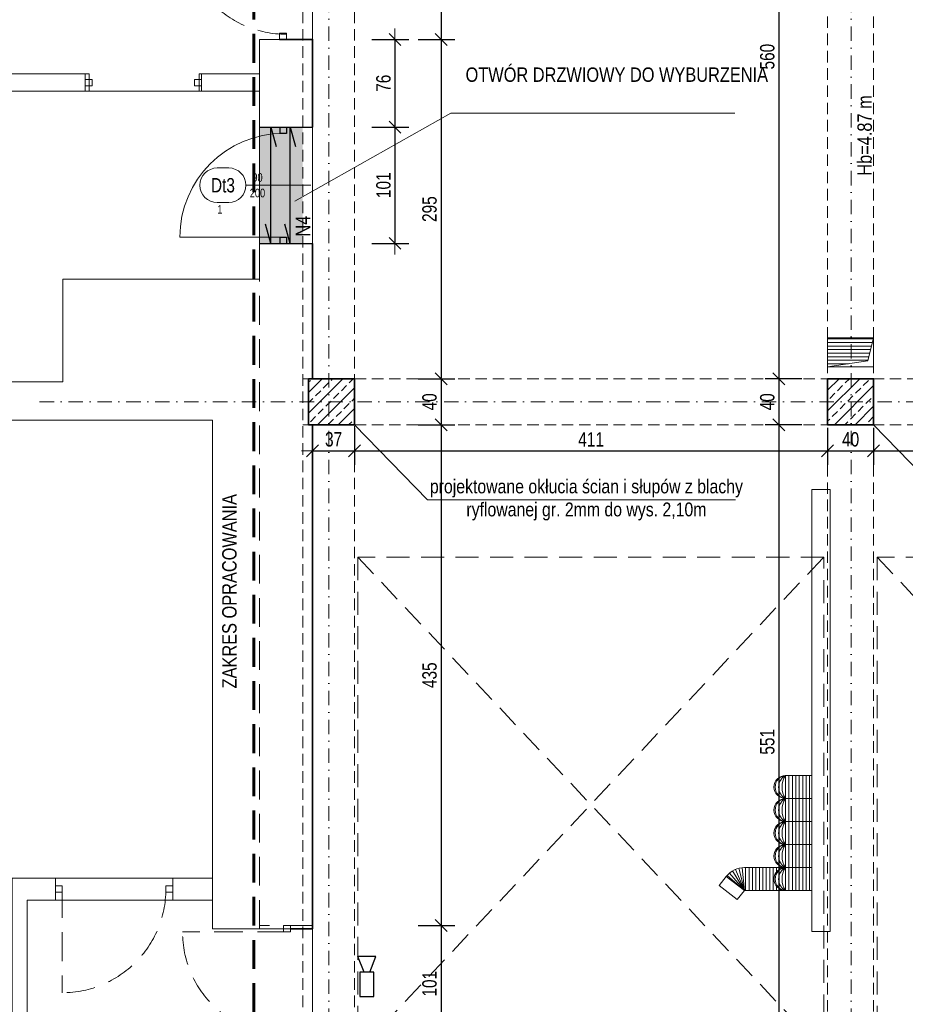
# Model space of a CAD drawing. Header units: millimetres. Extents: x 4946 to 18537, y -10559 to 785.
# Tile 3 of 74: x 5830 to 6600, y -1801 to -945. Entities that reach past the tile are written whole.
import ezdxf
from ezdxf.enums import TextEntityAlignment as Align

# ---------------------------------------------------------------- set-up
doc = ezdxf.new("R2010")
doc.units = ezdxf.units.MM
for name, pattern in [('DASHDOT', [1, 0.5, -0.25, 0, -0.25]), ('DASHED', [0.75, 0.5, -0.25]), ('DASHEDX2', [1.5, 1, -0.5])]:
    doc.linetypes.add(name, pattern=pattern)
for name, color, linetype, lineweight in [('!MARIUSZ', 220, 'Continuous', 35), ('BA_drz', 7, 'Continuous', 18), ('BA_sym', 7, 'Continuous', 18), ('BA_txc', 1, 'Continuous', 18), ('BA_txs', 2, 'Continuous', 18), ('mm_went_opis', 7, 'Continuous', 15), ('PG_BRAMY', 1, 'DASHEDX2', 18), ('PG_KONSTRUKCJA', 5, 'Continuous', 35), ('PG_OSIE', 1, 'DASHDOT', 18), ('PG_PODCIĄGI', 1, 'DASHED', 18), ('PG_PRZERYWANE_ŚREDNIE', 1, 'DASHEDX2', 18), ('PG_SZRAF', 1, 'Continuous', 18), ('PG_WENTYLACJA', 1, 'Continuous', 18), ('PG_WIDOKOWE_CIENKIE', 1, 'Continuous', 18), ('PG_WYMIARY', 1, 'Continuous', 18), ('PG_WYPOSAŻENIE', 1, 'Continuous', 18), ('PG_ŚCIANY_SŁUPY', 4, 'Continuous', 35), ('WYBURZENIA', 160, 'Continuous', 30), ('Wymiarowa zewnętrzna', 50, 'Continuous', 18), ('Wyposażenie', 134, 'Continuous', 18)]:
    doc.layers.add(name, color=color, linetype=linetype, lineweight=lineweight)
doc.layers.add('BA_pom', color=6, linetype='Continuous', lineweight=18, plot=False)
doc.layers.add('PG_POMOCNICZNE', color=6, linetype='Continuous', lineweight=18, plot=False)
doc.styles.add('BIKTS', font='bikromsw.shx', dxfattribs={"width": 0.85})
doc.styles.add('BIKWYM', font='BIKROMSW.SHX', dxfattribs={"width": 0.8})
doc.styles.get("Standard").update_dxf_attribs({"font": 'arial.ttf'})
doc.dimstyles.new('BA_KR_50', dxfattribs={"dimscale": 0.5, "dimtxt": 25, "dimasz": 1.666667, "dimexe": 24, "dimexo": 0, "dimgap": 0, "dimtad": 0, "dimdec": 1, "dimrnd": 0.5, "dimzin": 9, "dimdsep": 46, "dimtxsty": 'BIKWYM', "dimblk": 'WYM-KR', "dimcen": 0, "dimdle": 20, "dimclrd": 256, "dimclre": 256, "dimclrt": 7, "dimadec": 0, "dimazin": 0, "dimtfac": 0.033333, "dimtdec": 1, "dimtmove": 0, "dimatfit": 3, "dimldrblk": 'WYM-KR', "dimfxl": 40, "dimfxlon": 1, "dimtvp": 0.8, "dimtolj": 1, "dimarcsym": 0})

# ---------------------------------------------------------------- blocks, each defined once
blk = doc.blocks.new('A$C243F7E6F')
at = {"layer": 'PG_SZRAF'}
h = blk.add_hatch(dxfattribs=at)
h.set_pattern_fill('ANSI33', color=256, scale=2)
h.set_pattern_definition([(45, (-6891.598, -2675.306), (-8.980256, 8.980256), []), (45, (-6882.618, -2675.306), (-8.980256, 8.980256), [6.35, -3.175])])
h.paths.add_polyline_path([(0, 0), (40, 0), (40, -40), (0, -40)])
at = {"layer": 'PG_KONSTRUKCJA'}
blk.add_lwpolyline([(0, 0), (40, 0), (40, -40), (0, -40), (0, 0)], dxfattribs=at)
blk = doc.blocks.new('brama')
at = {"layer": 'PG_BRAMY', "linetype": 'Continuous'}
for p, q in [((4191.17, 391.19), (4596.17, 391.19)), ((4191.17, 391.19), (4191.17, 385.19)), ((4191.17, 385.19), (4596.17, 385.19)), ((4596.17, 391.19), (4596.17, 385.19))]:
    blk.add_line(p, q, dxfattribs=at)
at = {"layer": 'PG_BRAMY', "ltscale": 20}
for p, q in [((4191.17, -44.81), (4596.17, 385.19)), ((4191.17, 385.19), (4596.17, -44.81))]:
    blk.add_line(p, q, dxfattribs=at)
blk.add_lwpolyline([(4191.17, 385.19), (4596.17, 385.19), (4596.17, -44.81), (4191.17, -44.81)], close=True, dxfattribs=at)
blk = doc.blocks.new('A$C0fd6651b')
at = {"layer": 'PG_WYPOSAŻENIE', "color": 18, "lineweight": 30, "true_color": 0x000000}
for p, q in [((5.38, 13.5), (0, 0)), ((10.38, 13.5), (15.76, 0)), ((0, 0), (15.76, 0))]:
    blk.add_line(p, q, dxfattribs=at)
blk.add_lwpolyline([(1.81, 34.78), (1.81, 13.5), (13.95, 13.5), (13.95, 34.78)], close=True, dxfattribs=at)
blk = doc.blocks.new('A$C0f2c6892')
at = {"layer": 'PG_WIDOKOWE_CIENKIE', "color": 18, "lineweight": 30, "rotation": 180}
blk.add_blockref('A$C0fd6651b', (81.59, -2322.07), dxfattribs=at)
blk = doc.blocks.new('WYM-KR')
at = {"linetype": 'ByBlock'}
blk.add_line((11.52, 0), (-11.52, 0), dxfattribs=at)
at = {"color": 7, "linetype": 'ByBlock'}
blk.add_line((6.24, 6.24), (-6.24, -6.24), dxfattribs=at)
blk = doc.blocks.new('*D310')
at = {"layer": 'Defpoints', "color": 0, "transparency": 16777216}
for p in [(6084.55, -1297.31), (6121.05, -1297.31), (6121.05, -1319.96)]:
    blk.add_point(p, dxfattribs=at)
at = {"layer": 'PG_WYMIARY', "lineweight": -2, "transparency": 16777216}
for p, q in [((6084.55, -1299.96), (6084.55, -1331.96)), ((6121.05, -1299.96), (6121.05, -1331.96)), ((6085.38, -1319.96), (6120.21, -1319.96))]:
    blk.add_line(p, q, dxfattribs=at)
at = {"layer": 'PG_WYMIARY', "lineweight": -2, "transparency": 16777216, "xscale": 0.8333333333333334, "yscale": 0.8333333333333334, "zscale": 0.8333333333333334, "rotation": 180}
blk.add_blockref('WYM-KR', (6084.55, -1319.96), dxfattribs=at)
at = {"layer": 'PG_WYMIARY', "lineweight": -2, "transparency": 16777216, "xscale": 0.8333333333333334, "yscale": 0.8333333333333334, "zscale": 0.8333333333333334}
blk.add_blockref('WYM-KR', (6121.05, -1319.96), dxfattribs=at)
at = {"layer": 'PG_WYMIARY', "color": 7, "transparency": 16777216, "insert": (6102.8, -1309.96), "char_height": 12.5, "attachment_point": 5, "style": 'BIKWYM'}
blk.add_mtext('\\A1;37', dxfattribs=at)
blk = doc.blocks.new('*D311')
at = {"layer": 'Defpoints', "color": 0, "transparency": 16777216}
for p in [(6121.05, -1297.31), (6532.05, -1297.31), (6532.05, -1319.96)]:
    blk.add_point(p, dxfattribs=at)
at = {"layer": 'PG_WYMIARY', "lineweight": -2, "transparency": 16777216}
for p, q in [((6121.05, -1299.96), (6121.05, -1331.96)), ((6532.05, -1299.96), (6532.05, -1331.96)), ((6121.88, -1319.96), (6531.21, -1319.96))]:
    blk.add_line(p, q, dxfattribs=at)
at = {"layer": 'PG_WYMIARY', "lineweight": -2, "transparency": 16777216, "xscale": 0.8333333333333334, "yscale": 0.8333333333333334, "zscale": 0.8333333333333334, "rotation": 180}
blk.add_blockref('WYM-KR', (6121.05, -1319.96), dxfattribs=at)
at = {"layer": 'PG_WYMIARY', "lineweight": -2, "transparency": 16777216, "xscale": 0.8333333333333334, "yscale": 0.8333333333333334, "zscale": 0.8333333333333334}
blk.add_blockref('WYM-KR', (6532.05, -1319.96), dxfattribs=at)
at = {"layer": 'PG_WYMIARY', "color": 7, "transparency": 16777216, "insert": (6326.55, -1309.96), "char_height": 12.5, "attachment_point": 5, "style": 'BIKWYM'}
blk.add_mtext('\\A1;411', dxfattribs=at)
blk = doc.blocks.new('*D312')
at = {"layer": 'Defpoints', "color": 0, "transparency": 16777216}
for p in [(6532.05, -1297.31), (6572.05, -1297.31), (6572.05, -1319.96)]:
    blk.add_point(p, dxfattribs=at)
at = {"layer": 'PG_WYMIARY', "lineweight": -2, "transparency": 16777216}
for p, q in [((6532.05, -1299.96), (6532.05, -1331.96)), ((6572.05, -1299.96), (6572.05, -1331.96)), ((6532.88, -1319.96), (6571.21, -1319.96))]:
    blk.add_line(p, q, dxfattribs=at)
at = {"layer": 'PG_WYMIARY', "lineweight": -2, "transparency": 16777216, "xscale": 0.8333333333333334, "yscale": 0.8333333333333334, "zscale": 0.8333333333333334, "rotation": 180}
blk.add_blockref('WYM-KR', (6532.05, -1319.96), dxfattribs=at)
at = {"layer": 'PG_WYMIARY', "lineweight": -2, "transparency": 16777216, "xscale": 0.8333333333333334, "yscale": 0.8333333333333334, "zscale": 0.8333333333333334}
blk.add_blockref('WYM-KR', (6572.05, -1319.96), dxfattribs=at)
at = {"layer": 'PG_WYMIARY', "color": 7, "transparency": 16777216, "insert": (6552.05, -1309.96), "char_height": 12.5, "attachment_point": 5, "style": 'BIKWYM'}
blk.add_mtext('\\A1;40', dxfattribs=at)
blk = doc.blocks.new('*D313')
at = {"layer": 'Defpoints', "color": 0, "transparency": 16777216}
for p in [(6572.05, -1297.31), (6982.05, -1297.31), (6982.05, -1319.96)]:
    blk.add_point(p, dxfattribs=at)
at = {"layer": 'PG_WYMIARY', "lineweight": -2, "transparency": 16777216}
for p, q in [((6572.05, -1299.96), (6572.05, -1331.96)), ((6982.05, -1299.96), (6982.05, -1331.96)), ((6572.88, -1319.96), (6981.21, -1319.96))]:
    blk.add_line(p, q, dxfattribs=at)
at = {"layer": 'PG_WYMIARY', "lineweight": -2, "transparency": 16777216, "xscale": 0.8333333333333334, "yscale": 0.8333333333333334, "zscale": 0.8333333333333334, "rotation": 180}
blk.add_blockref('WYM-KR', (6572.05, -1319.96), dxfattribs=at)
at = {"layer": 'PG_WYMIARY', "lineweight": -2, "transparency": 16777216, "xscale": 0.8333333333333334, "yscale": 0.8333333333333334, "zscale": 0.8333333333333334}
blk.add_blockref('WYM-KR', (6982.05, -1319.96), dxfattribs=at)
at = {"layer": 'PG_WYMIARY', "color": 7, "transparency": 16777216, "insert": (6777.05, -1309.96), "char_height": 12.5, "attachment_point": 5, "style": 'BIKWYM'}
blk.add_mtext('\\A1;410', dxfattribs=at)
blk = doc.blocks.new('*D324')
at = {"layer": 'Defpoints', "color": 0, "transparency": 16777216}
for p in [(6532.05, -697.31), (6489.67, -1257.31), (6532.05, -1257.31)]:
    blk.add_point(p, dxfattribs=at)
at = {"layer": 'PG_WYMIARY', "lineweight": -2, "transparency": 16777216}
for p, q in [((6509.67, -697.31), (6477.67, -697.31)), ((6489.67, -698.14), (6489.67, -1256.47)), ((6509.67, -1257.31), (6477.67, -1257.31))]:
    blk.add_line(p, q, dxfattribs=at)
at = {"layer": 'PG_WYMIARY', "lineweight": -2, "transparency": 16777216, "xscale": 0.8333333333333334, "yscale": 0.8333333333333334, "zscale": 0.8333333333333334}
for p, rotation in [((6489.67, -697.31), 90), ((6489.67, -1257.31), 270)]:
    blk.add_blockref('WYM-KR', p, dxfattribs=dict(at, rotation=rotation))
at = {"layer": 'PG_WYMIARY', "color": 7, "transparency": 16777216, "insert": (6479.67, -977.31), "char_height": 12.5, "attachment_point": 5, "rotation": 90, "style": 'BIKWYM'}
blk.add_mtext('\\A1;560', dxfattribs=at)
blk = doc.blocks.new('*D325')
at = {"layer": 'Defpoints', "color": 0, "transparency": 16777216}
for p in [(6532.05, -1257.31), (6489.67, -1297.31), (6532.05, -1297.31)]:
    blk.add_point(p, dxfattribs=at)
at = {"layer": 'PG_WYMIARY', "lineweight": -2, "transparency": 16777216}
for p, q in [((6509.67, -1257.31), (6477.67, -1257.31)), ((6489.67, -1258.14), (6489.67, -1296.47)), ((6509.67, -1297.31), (6477.67, -1297.31))]:
    blk.add_line(p, q, dxfattribs=at)
at = {"layer": 'PG_WYMIARY', "lineweight": -2, "transparency": 16777216, "xscale": 0.8333333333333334, "yscale": 0.8333333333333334, "zscale": 0.8333333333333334}
for p, rotation in [((6489.67, -1257.31), 90), ((6489.67, -1297.31), 270)]:
    blk.add_blockref('WYM-KR', p, dxfattribs=dict(at, rotation=rotation))
at = {"layer": 'PG_WYMIARY', "color": 7, "transparency": 16777216, "insert": (6479.67, -1277.31), "char_height": 12.5, "attachment_point": 5, "rotation": 90, "style": 'BIKWYM'}
blk.add_mtext('\\A1;40', dxfattribs=at)
blk = doc.blocks.new('*D326')
at = {"layer": 'Defpoints', "color": 0, "transparency": 16777216}
for p in [(6532.05, -1297.31), (6489.67, -1848.31), (6530.05, -1848.31)]:
    blk.add_point(p, dxfattribs=at)
at = {"layer": 'PG_WYMIARY', "lineweight": -2, "transparency": 16777216}
for p, q in [((6509.67, -1297.31), (6477.67, -1297.31)), ((6489.67, -1298.14), (6489.67, -1847.47)), ((6509.67, -1848.31), (6477.67, -1848.31))]:
    blk.add_line(p, q, dxfattribs=at)
at = {"layer": 'PG_WYMIARY', "lineweight": -2, "transparency": 16777216, "xscale": 0.8333333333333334, "yscale": 0.8333333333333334, "zscale": 0.8333333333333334}
for p, rotation in [((6489.67, -1297.31), 90), ((6489.67, -1848.31), 270)]:
    blk.add_blockref('WYM-KR', p, dxfattribs=dict(at, rotation=rotation))
at = {"layer": 'PG_WYMIARY', "color": 7, "transparency": 16777216, "insert": (6479.67, -1572.81), "char_height": 12.5, "attachment_point": 5, "rotation": 90, "style": 'BIKWYM'}
blk.add_mtext('\\A1;551', dxfattribs=at)
blk = doc.blocks.new('*D345')
at = {"layer": 'Defpoints', "color": 0, "transparency": 16777216}
for p in [(6076.79, -862.31), (6076.79, -962.31), (6196.19, -962.31)]:
    blk.add_point(p, dxfattribs=at)
at = {"layer": 'PG_WYMIARY', "lineweight": -2, "transparency": 16777216}
for p, q in [((6176.19, -862.31), (6208.19, -862.31)), ((6196.19, -863.14), (6196.19, -961.47)), ((6176.19, -962.31), (6208.19, -962.31))]:
    blk.add_line(p, q, dxfattribs=at)
at = {"layer": 'PG_WYMIARY', "lineweight": -2, "transparency": 16777216, "xscale": 0.8333333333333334, "yscale": 0.8333333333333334, "zscale": 0.8333333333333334}
for p, rotation in [((6196.19, -862.31), 90), ((6196.19, -962.31), 270)]:
    blk.add_blockref('WYM-KR', p, dxfattribs=dict(at, rotation=rotation))
at = {"layer": 'PG_WYMIARY', "color": 7, "transparency": 16777216, "insert": (6186.19, -912.31), "char_height": 12.5, "attachment_point": 5, "rotation": 90, "style": 'BIKWYM'}
blk.add_mtext('\\A1;100', dxfattribs=at)
blk = doc.blocks.new('*D346')
at = {"layer": 'Defpoints', "color": 0, "transparency": 16777216}
for p in [(6076.79, -962.31), (6113.29, -1257.31), (6196.19, -1257.31)]:
    blk.add_point(p, dxfattribs=at)
at = {"layer": 'PG_WYMIARY', "lineweight": -2, "transparency": 16777216}
for p, q in [((6176.19, -962.31), (6208.19, -962.31)), ((6196.19, -963.14), (6196.19, -1256.47)), ((6176.19, -1257.31), (6208.19, -1257.31))]:
    blk.add_line(p, q, dxfattribs=at)
at = {"layer": 'PG_WYMIARY', "lineweight": -2, "transparency": 16777216, "xscale": 0.8333333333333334, "yscale": 0.8333333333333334, "zscale": 0.8333333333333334}
for p, rotation in [((6196.19, -962.31), 90), ((6196.19, -1257.31), 270)]:
    blk.add_blockref('WYM-KR', p, dxfattribs=dict(at, rotation=rotation))
at = {"layer": 'PG_WYMIARY', "color": 7, "transparency": 16777216, "insert": (6186.19, -1109.81), "char_height": 12.5, "attachment_point": 5, "rotation": 90, "style": 'BIKWYM'}
blk.add_mtext('\\A1;295', dxfattribs=at)
blk = doc.blocks.new('*D347')
at = {"layer": 'Defpoints', "color": 0, "transparency": 16777216}
for p in [(6113.29, -1257.31), (6113.29, -1297.31), (6196.19, -1297.31)]:
    blk.add_point(p, dxfattribs=at)
at = {"layer": 'PG_WYMIARY', "lineweight": -2, "transparency": 16777216}
for p, q in [((6176.19, -1257.31), (6208.19, -1257.31)), ((6196.19, -1258.14), (6196.19, -1296.47)), ((6176.19, -1297.31), (6208.19, -1297.31))]:
    blk.add_line(p, q, dxfattribs=at)
at = {"layer": 'PG_WYMIARY', "lineweight": -2, "transparency": 16777216, "xscale": 0.8333333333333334, "yscale": 0.8333333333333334, "zscale": 0.8333333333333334}
for p, rotation in [((6196.19, -1257.31), 90), ((6196.19, -1297.31), 270)]:
    blk.add_blockref('WYM-KR', p, dxfattribs=dict(at, rotation=rotation))
at = {"layer": 'PG_WYMIARY', "color": 7, "transparency": 16777216, "insert": (6186.19, -1277.31), "char_height": 12.5, "attachment_point": 5, "rotation": 90, "style": 'BIKWYM'}
blk.add_mtext('\\A1;40', dxfattribs=at)
blk = doc.blocks.new('*D348')
at = {"layer": 'Defpoints', "color": 0, "transparency": 16777216}
for p in [(6113.29, -1297.31), (6076.79, -1732.56), (6196.19, -1732.56)]:
    blk.add_point(p, dxfattribs=at)
at = {"layer": 'PG_WYMIARY', "lineweight": -2, "transparency": 16777216}
for p, q in [((6176.19, -1297.31), (6208.19, -1297.31)), ((6196.19, -1298.14), (6196.19, -1731.72)), ((6176.19, -1732.56), (6208.19, -1732.56))]:
    blk.add_line(p, q, dxfattribs=at)
at = {"layer": 'PG_WYMIARY', "lineweight": -2, "transparency": 16777216, "xscale": 0.8333333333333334, "yscale": 0.8333333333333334, "zscale": 0.8333333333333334}
for p, rotation in [((6196.19, -1297.31), 90), ((6196.19, -1732.56), 270)]:
    blk.add_blockref('WYM-KR', p, dxfattribs=dict(at, rotation=rotation))
at = {"layer": 'PG_WYMIARY', "color": 7, "transparency": 16777216, "insert": (6186.19, -1514.93), "char_height": 12.5, "attachment_point": 5, "rotation": 90, "style": 'BIKWYM'}
blk.add_mtext('\\A1;435', dxfattribs=at)
blk = doc.blocks.new('*D349')
at = {"layer": 'Defpoints', "color": 0, "transparency": 16777216}
for p in [(6076.79, -1732.56), (6076.79, -1833.56), (6196.19, -1833.56)]:
    blk.add_point(p, dxfattribs=at)
at = {"layer": 'PG_WYMIARY', "lineweight": -2, "transparency": 16777216}
for p, q in [((6176.19, -1732.56), (6208.19, -1732.56)), ((6196.19, -1733.39), (6196.19, -1832.72)), ((6176.19, -1833.56), (6208.19, -1833.56))]:
    blk.add_line(p, q, dxfattribs=at)
at = {"layer": 'PG_WYMIARY', "lineweight": -2, "transparency": 16777216, "xscale": 0.8333333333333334, "yscale": 0.8333333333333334, "zscale": 0.8333333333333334}
for p, rotation in [((6196.19, -1732.56), 90), ((6196.19, -1833.56), 270)]:
    blk.add_blockref('WYM-KR', p, dxfattribs=dict(at, rotation=rotation))
at = {"layer": 'PG_WYMIARY', "color": 7, "transparency": 16777216, "insert": (6186.19, -1783.06), "char_height": 12.5, "attachment_point": 5, "rotation": 90, "style": 'BIKWYM'}
blk.add_mtext('\\A1;101', dxfattribs=at)
blk = doc.blocks.new('dr1h901')
at = {"color": 0}
blk.add_line((-0.5, 0), (-0.5, 1), dxfattribs=at)
blk.add_line((0, 0.3622), (0, -0.2655))
blk.add_arc((-0.5, 0), 1, 0, 90, dxfattribs=at)
blk = doc.blocks.new('symdrz')
blk.add_lwpolyline([(-10, -30, -1), (-10, 30), (10, 30, -1), (10, -30)], format="xyb", close=True)
at = {"style": 'BIKTS', "width": 0.8}
blk.add_attdef('SZERDRZ', text='', height=25, dxfattribs=at).set_placement((77.1, 8.8), align=Align.CENTER)
blk.add_attdef('SYMDRZ', text='', height=25, dxfattribs=at).set_placement((0, 0), align=Align.MIDDLE)
blk.add_attdef('WYSDRZ', text='', height=25, dxfattribs=at).set_placement((77.1, -9.5), align=Align.TOP_CENTER)
blk = doc.blocks.new('*D353')
at = {"layer": 'Defpoints', "color": 0, "transparency": 16777216}
for p in [(6084.55, -962.31), (6084.55, -1038.56), (6156.15, -1038.56)]:
    blk.add_point(p, dxfattribs=at)
at = {"layer": 'PG_WYMIARY', "lineweight": -2, "transparency": 16777216}
for p, q in [((6136.15, -962.31), (6168.15, -962.31)), ((6156.15, -963.14), (6156.15, -1037.72)), ((6136.15, -1038.56), (6168.15, -1038.56))]:
    blk.add_line(p, q, dxfattribs=at)
at = {"layer": 'PG_WYMIARY', "lineweight": -2, "transparency": 16777216, "xscale": 0.8333333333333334, "yscale": 0.8333333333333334, "zscale": 0.8333333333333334}
for p, rotation in [((6156.15, -962.31), 90), ((6156.15, -1038.56), 270)]:
    blk.add_blockref('WYM-KR', p, dxfattribs=dict(at, rotation=rotation))
at = {"layer": 'PG_WYMIARY', "color": 7, "transparency": 16777216, "insert": (6146.15, -1000.43), "char_height": 12.5, "attachment_point": 5, "rotation": 90, "style": 'BIKWYM'}
blk.add_mtext('\\A1;76', dxfattribs=at)
blk = doc.blocks.new('*D354')
at = {"layer": 'Defpoints', "color": 0, "transparency": 16777216}
for p in [(6084.55, -1038.56), (6084.55, -1139.56), (6156.15, -1139.56)]:
    blk.add_point(p, dxfattribs=at)
at = {"layer": 'PG_WYMIARY', "lineweight": -2, "transparency": 16777216}
for p, q in [((6136.15, -1038.56), (6168.15, -1038.56)), ((6156.15, -1039.39), (6156.15, -1138.72)), ((6136.15, -1139.56), (6168.15, -1139.56))]:
    blk.add_line(p, q, dxfattribs=at)
at = {"layer": 'PG_WYMIARY', "lineweight": -2, "transparency": 16777216, "xscale": 0.8333333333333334, "yscale": 0.8333333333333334, "zscale": 0.8333333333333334}
for p, rotation in [((6156.15, -1038.56), 90), ((6156.15, -1139.56), 270)]:
    blk.add_blockref('WYM-KR', p, dxfattribs=dict(at, rotation=rotation))
at = {"layer": 'PG_WYMIARY', "color": 7, "transparency": 16777216, "insert": (6146.15, -1089.06), "char_height": 12.5, "attachment_point": 5, "rotation": 90, "style": 'BIKWYM'}
blk.add_mtext('\\A1;101', dxfattribs=at)

msp = doc.modelspace()

# ---------------------------------------------------------------- hatches: boundary and pattern name
at = {"layer": 'PG_WENTYLACJA', "true_color": 0x000000}
h = msp.add_hatch(dxfattribs=at)
h.set_pattern_fill('ANSI31', color=18, scale=0.97, angle=135)
h.paths.add_polyline_path([(6572.05, -1221.81), (6532.05, -1221.81), (6532.05, -1246.81), (6567.05, -1241.81)])
at = {"layer": 'WYBURZENIA', "lineweight": 18, "true_color": 0x000000, "transparency": 33554572}
h = msp.add_hatch(color=18, dxfattribs=at)
h.dxf.hatch_style = 1
h.paths.add_polyline_path([(6038.55, -1038.56), (6076.05, -1038.56), (6076.05, -1139.56), (6038.55, -1139.56)])

# ---------------------------------------------------------------- linework, layer by layer
at = {"layer": '!MARIUSZ', "color": 18, "linetype": 'DASHED', "lineweight": 0, "ltscale": 50, "true_color": 0x000000}
for p, q in [((6055.8, -956.81), (6061.8, -956.81)), ((6055.8, -962.31), (6055.8, -956.81)), ((6061.8, -956.81), (6061.8, -962.31)), ((6061.8, -962.31), (6055.8, -962.31)), ((5887.05, -997.06), (5893.05, -997.06)), ((5887.05, -1002.56), (5887.05, -997.06)), ((5893.05, -997.06), (5893.05, -1002.56)), ((5982.05, -997.06), (5988.05, -997.06)), ((5982.05, -1002.56), (5982.05, -997.06)), ((5988.05, -997.06), (5988.05, -1002.56)), ((5893.05, -1002.56), (5887.05, -1002.56)), ((5988.05, -1002.56), (5982.05, -1002.56)), ((6038.55, -1038.56), (6038.55, -1139.56)), ((5823.55, -1691.31), (5861.05, -1691.31)), ((5861.05, -1691.31), (5861.05, -1710.31)), ((5997.55, -1691.31), (5963.05, -1691.31)), ((5963.05, -1691.31), (5963.05, -1710.31)), ((5997.55, -1710.31), (5997.55, -1691.31)), ((5861.05, -1698.06), (5867.05, -1698.06)), ((5861.05, -1703.56), (5861.05, -1698.06)), ((5867.05, -1698.06), (5867.05, -1703.56)), ((5957.05, -1698.06), (5963.05, -1698.06)), ((5957.05, -1703.56), (5957.05, -1698.06)), ((5963.05, -1698.06), (5963.05, -1703.56)), ((5861.05, -1710.31), (5836.55, -1710.31)), ((5836.55, -1710.31), (5836.55, -2269.31)), ((5867.05, -1703.56), (5861.05, -1703.56)), ((5963.05, -1703.56), (5957.05, -1703.56)), ((5963.05, -1710.31), (5997.55, -1710.31)), ((6059.3, -1732.56), (6065.3, -1732.56)), ((6059.3, -1738.06), (6059.3, -1732.56)), ((6065.3, -1732.56), (6065.3, -1738.06)), ((6065.3, -1738.06), (6059.3, -1738.06))]:
    msp.add_line(p, q, dxfattribs=at)
at = {"layer": '!MARIUSZ', "color": 18, "linetype": 'DASHED', "lineweight": 0, "ltscale": 50, "true_color": 0x000000, "extrusion": (0, 0, -1)}
for p, q in [((5867.05, -1700.81), (5867.05, -1790.81)), ((6061.55, -1738.06), (5971.55, -1738.06))]:
    msp.add_line(p, q, dxfattribs=at)
at = {"layer": '!MARIUSZ', "color": 18, "linetype": 'DASHED', "lineweight": 0, "ltscale": 50, "true_color": 0x000000}
for points in [[(6038.55, -1735.31), (6038.55, -962.31)], [(6038.55, -1170.81), (5867.55, -1170.81), (5867.55, -1259.81), (5436.05, -1259.81), (5436.05, -982.55), (5363.05, -982.55), (5363.05, -1259.81), (5363.05, -1293.31), (5997.55, -1293.31), (5997.55, -1735.31), (6084.55, -1735.31)], [(6059.3, -1735.31), (6084.55, -1735.31), (6084.55, -1732.56), (6038.55, -1732.56), (6038.55, -1735.31)]]:
    msp.add_lwpolyline(points, dxfattribs=at)
for points in [[(5887.05, -992.31), (5436.05, -992.31), (5436.05, -1007.31), (5887.05, -1007.31)], [(5988.05, -992.31), (6038.55, -992.31), (6038.55, -1007.31), (5988.05, -1007.31)]]:
    msp.add_lwpolyline(points, close=True, dxfattribs=at)
at = {"layer": '!MARIUSZ', "color": 18, "linetype": 'DASHED', "lineweight": 0, "ltscale": 50, "true_color": 0x000000, "extrusion": (0, 0, -1)}
msp.add_arc((-5867.05, -1700.81), 90, 180, 270, dxfattribs=at)
for centre in [(6061.55, -867.81), (6061.55, -1738.06)]:
    msp.add_ellipse(centre, major_axis=(-63.64, 63.64), ratio=1, start_param=3.926991, end_param=5.497787, dxfattribs=at)
for p, q in [((6056.49, -1044.06), (6056.49, -1038.56)), ((6061.99, -1038.56), (6061.99, -1044.06)), ((6061.99, -1044.06), (6056.49, -1044.06)), ((6056.49, -1139.56), (6056.49, -1134.06)), ((6056.49, -1134.06), (6061.99, -1134.06)), ((6061.99, -1134.06), (6061.99, -1139.56))]:
    msp.add_line(p, q)
at = {"layer": 'mm_went_opis'}
msp.add_line((6452.03, -1362.42), (6184.39, -1362.42), dxfattribs=at)
for points in [[(6121.05, -1297.31), (6184.39, -1362.42)], [(6572.05, -1297.31), (6635.39, -1362.42)]]:
    msp.add_lwpolyline(points, dxfattribs=at)
at = {"layer": 'PG_OSIE', "color": 18, "ltscale": 25, "true_color": 0x000000}
for points in [[(6098.55, 780.75), (6098.55, -2070.06)], [(6552.55, 780.75), (6552.55, -2070.06)], [(5847.38, -1277.31), (8127.62, -1277.31)]]:
    msp.add_lwpolyline(points, dxfattribs=at)
at = {"layer": 'PG_PODCIĄGI', "color": 18, "ltscale": 20, "true_color": 0x000000}
for points in [[(6076.05, 561.69), (6076.05, -1912.31)], [(6121.05, 561.69), (6121.05, -1912.31)], [(6532.05, -657.31), (6532.05, -1912.31)], [(6572.05, -657.31), (6572.05, -1912.31)], [(6076.05, -1257.31), (7930.05, -1257.31)], [(6076.05, -1297.31), (7930.05, -1297.31)]]:
    msp.add_lwpolyline(points, dxfattribs=at)
at = {"layer": 'PG_POMOCNICZNE'}
for points in [[(7894.55, -1848.31), (6084.55, -1848.31), (6084.55, -1297.31), (6121.05, -1297.31), (6121.05, -1257.31), (6084.55, -1257.31), (6084.55, -697.31), (6121.05, -697.31), (6121.05, -657.31), (6084.55, -657.31), (6084.55, -376.31), (6110.05, -376.31), (6110.05, -97.31), (6121.05, -97.31), (6121.05, -57.31), (6110.05, -57.31), (6110.05, 391.19)], [(6084.55, -862.31), (6084.55, -962.31), (6038.55, -962.31), (6038.55, -992.31), (5986.05, -992.31), (5986.05, -1007.31), (5890.55, -1007.31), (5890.55, -992.31), (5436.05, -992.31), (5436.05, -871.31), (5447.55, -871.31), (5447.55, -856.31), (5564.05, -856.31), (5564.05, -871.31), (5885.55, -871.31), (5885.55, -862.31), (6084.55, -862.31)], [(5436.05, -1007.31), (6038.55, -1007.31), (6038.55, -1170.81), (5867.55, -1170.81), (5867.55, -1259.81), (5436.05, -1259.81), (5436.05, -1007.31)], [(5438.55, -1293.31), (5997.55, -1293.31), (5997.55, -1691.31), (5823.55, -1691.31), (5823.55, -2082.31), (5438.55, -2082.31), (5438.55, -1293.31)], [(5836.55, -1710.31), (5997.55, -1710.31), (5997.55, -1735.31), (6084.55, -1735.31), (6084.55, -1831.31), (5997.55, -1831.31), (5997.55, -2269.31), (5836.55, -2269.31), (5836.55, -1710.31)]]:
    msp.add_lwpolyline(points, dxfattribs=at)
at = {"layer": 'PG_PRZERYWANE_ŚREDNIE', "color": 18, "lineweight": 60, "ltscale": 25, "true_color": 0x000000}
msp.add_lwpolyline([(6020.21, 602.96), (6020.21, -395.05), (6033.45, -395.05), (6033.45, -1978.41)], dxfattribs=at)
at = {"layer": 'PG_WENTYLACJA', "color": 18, "true_color": 0x000000}
for p, q in [((6567.05, -1241.81), (6572.05, -1221.81)), ((6532.05, -1246.81), (6567.05, -1241.81))]:
    msp.add_line(p, q, dxfattribs=at)
msp.add_lwpolyline([(6532.05, -1246.81), (6572.05, -1246.81), (6572.05, -1221.81), (6532.05, -1221.81)], close=True, dxfattribs=at)
at = {"layer": 'PG_WYMIARY', "color": 18, "true_color": 0x000000}
for p, q in [((6204.78, -1026.4), (6069, -1103.02)), ((6451.47, -1026.4), (6204.78, -1026.4))]:
    msp.add_line(p, q, dxfattribs=at)
at = {"layer": 'PG_ŚCIANY_SŁUPY', "color": 18, "true_color": 0x000000}
msp.add_line((6084.55, -1735.31), (6065.3, -1735.31), dxfattribs=at)
for points in [[(6055.8, -962.31), (6084.55, -962.31), (6084.55, -1038.56)], [(6084.55, -1139.56), (6084.55, -1257.31), (6121.05, -1257.31), (6121.05, -1297.31), (6084.55, -1297.31), (6084.55, -1735.31)]]:
    msp.add_lwpolyline(points, dxfattribs=at)
at = {"layer": 'Wymiarowa zewnętrzna', "color": 18, "lineweight": 30, "true_color": 0x000000}
for p, q in [((6038.55, -1038.56), (6084.55, -1038.56)), ((6048.31, -1139.56), (6048.31, -1038.56)), ((6048.31, -1038.56), (6052.92, -1055.34)), ((6065.02, -1139.56), (6065.02, -1038.56)), ((6065.02, -1038.56), (6069.63, -1055.34)), ((6048.31, -1139.56), (6043.7, -1122.77)), ((6065.02, -1139.56), (6060.41, -1122.77)), ((6038.55, -1139.56), (6084.55, -1139.56))]:
    msp.add_line(p, q, dxfattribs=at)
at = {"layer": 'Wyposażenie', "color": 18, "lineweight": 15, "true_color": 0x000000}
for p, q in [((6518.34, -1353.6), (6534.34, -1353.6)), ((6518.34, -1737.56), (6518.34, -1353.6)), ((6534.34, -1737.56), (6534.34, -1353.6)), ((6495.45, -1602.11), (6518.34, -1602.11)), ((6495.45, -1602.11), (6495.45, -1702.11)), ((6498.45, -1602.11), (6498.45, -1702.11)), ((6501.45, -1602.11), (6501.45, -1702.11)), ((6504.45, -1602.11), (6504.45, -1702.11)), ((6507.45, -1602.11), (6507.45, -1702.11)), ((6510.45, -1602.11), (6510.45, -1702.11)), ((6513.45, -1602.11), (6513.45, -1702.11)), ((6516.45, -1602.11), (6516.45, -1702.11)), ((6495.45, -1622.11), (6518.34, -1622.11)), ((6495.45, -1642.11), (6518.34, -1642.11)), ((6495.45, -1662.11), (6518.34, -1662.11)), ((6449.29, -1685.06), (6459.75, -1702.11)), ((6451.96, -1683.69), (6459.75, -1702.11)), ((6454.8, -1682.73), (6459.75, -1702.11)), ((6457.75, -1682.21), (6459.75, -1702.11)), ((6495.45, -1682.11), (6459.75, -1682.11)), ((6460.75, -1682.11), (6460.75, -1702.11)), ((6463.75, -1682.11), (6463.75, -1702.11)), ((6466.75, -1682.11), (6466.75, -1702.11)), ((6469.75, -1682.11), (6469.75, -1702.11)), ((6472.75, -1682.11), (6472.75, -1702.11)), ((6475.75, -1682.11), (6475.75, -1702.11)), ((6478.75, -1682.11), (6478.75, -1702.11)), ((6481.75, -1682.11), (6481.75, -1702.11)), ((6481.75, -1682.11), (6481.75, -1702.11)), ((6484.75, -1682.11), (6484.75, -1702.11)), ((6487.75, -1682.11), (6487.75, -1685.73)), ((6490.75, -1682.11), (6490.75, -1683.28)), ((6495.45, -1682.11), (6518.34, -1682.11)), ((6437.85, -1697.61), (6444.03, -1689.75)), ((6459.75, -1702.11), (6444.03, -1689.75)), ((6444.71, -1688.92), (6459.75, -1702.11)), ((6446.86, -1686.82), (6459.75, -1702.11)), ((6453.57, -1709.97), (6437.85, -1697.61)), ((6459.75, -1702.11), (6453.57, -1709.97)), ((6495.45, -1702.11), (6459.75, -1702.11)), ((6487.75, -1698.49), (6487.75, -1702.11)), ((6490.75, -1700.93), (6490.75, -1702.11)), ((6495.45, -1702.11), (6518.34, -1702.11)), ((6518.34, -1737.56), (6534.34, -1737.56))]:
    msp.add_line(p, q, dxfattribs=at)
for centre, radius, start, end in [((6495.45, -1612.11), 10, 90, 270), ((6496.51, -1612.11), 10.06, 96.02558, 263.97442), ((6500.78, -1612.11), 11.33, 118.07249, 241.92751), ((6510.62, -1612.11), 18.17, 146.60151, 213.39849), ((6495.45, -1632.11), 10, 90, 270), ((6496.51, -1632.11), 10.06, 96.02558, 263.97442), ((6500.78, -1632.11), 11.33, 118.07249, 241.92751), ((6510.62, -1632.11), 18.17, 146.60151, 213.39849), ((6495.45, -1652.11), 10, 90, 270), ((6496.51, -1652.11), 10.06, 96.02558, 263.97442), ((6500.78, -1652.11), 11.33, 118.07249, 241.92751), ((6510.62, -1652.11), 18.17, 146.60151, 213.39849), ((6495.45, -1672.11), 10, 90, 270), ((6496.51, -1672.11), 10.06, 96.02558, 263.97442), ((6500.78, -1672.11), 11.33, 118.07249, 241.92751), ((6510.62, -1672.11), 18.17, 146.60151, 213.39849), ((6459.75, -1702.11), 20, 90, 141.83888), ((6495.45, -1692.11), 10, 90, 270), ((6496.51, -1692.11), 10.06, 96.02558, 263.97442), ((6500.78, -1692.11), 11.33, 118.07249, 241.92751), ((6510.62, -1692.11), 18.17, 146.60151, 213.39849)]:
    msp.add_arc(centre, radius, start, end, dxfattribs=at)

# ---------------------------------------------------------------- block references
at = {"layer": 'BA_drz', "color": 18, "true_color": 0x000000, "xscale": 90, "yscale": 90, "zscale": -90, "rotation": 89.99999999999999}
msp.add_blockref('dr1h901', (6059.24, -1089.06), dxfattribs=at)
at = {"layer": 'BA_sym', "color": 18, "true_color": 0x000000}
ref = msp.add_blockref('symdrz', (6006.65, -1089.06), dxfattribs=dict(at, xscale=-0.5000000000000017, yscale=0.5000000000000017, zscale=0.5000000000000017, rotation=359.9999952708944))
ref.add_attrib('Symdrz', 'Dt3', dxfattribs={"height": 12.5, "rotation": 360, "style": 'BIKTS', "width": 0.8}).set_placement((6006.65, -1089.06), align=Align.MIDDLE_CENTER)
ref.add_attrib('Szerdrz', '90', dxfattribs={"layer": 'BA_txc', "height": 7.5, "rotation": 360, "style": 'BIKTS', "width": 0.8}).set_placement((6036.65, -1082.31), align=Align.MIDDLE_CENTER)
ref.add_attrib('Wysdrz', '200', dxfattribs={"layer": 'BA_txc', "height": 7.5, "rotation": 360, "style": 'BIKTS', "width": 0.8}).set_placement((6036.65, -1095.81), align=Align.MIDDLE_CENTER)
ref.add_attrib('Sztuk', '1', (6001.79, -1113.81), dxfattribs={"layer": 'BA_pom', "height": 7.5, "rotation": 360, "style": 'BIKTS', "width": 0.8})
at = {"layer": 'PG_KONSTRUKCJA', "color": 18, "true_color": 0x000000}
for p in [(6081.05, -1257.31), (6532.05, -1257.31)]:
    msp.add_blockref('A$C243F7E6F', p, dxfattribs=at)
at = {"layer": 'PG_KONSTRUKCJA', "color": 18, "true_color": 0x000000, "xscale": -1, "rotation": 180}
for p in [(1932.63, -1457.11), (2383.88, -1457.11)]:
    msp.add_blockref('brama', p, dxfattribs=at)
at = {"layer": 'PG_WIDOKOWE_CIENKIE', "color": 18, "lineweight": 30, "true_color": 0x000000}
msp.add_blockref('A$C0f2c6892', (6058.05, 562.69), dxfattribs=at)

# ---------------------------------------------------------------- texts
at = {"layer": 'BA_txs', "color": 18, "true_color": 0x000000, "style": 'BIKTS', "width": 0.85}
for s, p in [('Hb=4.87 m', (6570.47, -1080.8)), ('N4', (6082.47, -1133.7)), ('ZAKRES OPRACOWANIA', (6018.5, -1526.38))]:
    msp.add_text(s, height=12.5, rotation=90, dxfattribs=at).set_placement(p)
at = {"layer": 'BA_txs', "color": 18, "true_color": 0x000000, "insert": (6217.47, -986.69), "char_height": 12.5, "width": 249.456, "attachment_point": 1, "style": 'BIKTS'}
msp.add_mtext('OTWÓR DRZWIOWY DO WYBURZENIA', dxfattribs=at)
at = {"layer": 'mm_went_opis', "insert": (6322.47, -1344.82), "char_height": 12, "width": 278.4132, "attachment_point": 2}
msp.add_mtext('{\\fArial Narrow|b0|i0|c238|p34;projektowane okłucia ścian i słupów z blachy ryflowanej gr. 2mm do wys. 2,10m}', dxfattribs=at)

# ---------------------------------------------------------------- dimensions: what is measured, and where the dimension line sits
at = {"layer": 'PG_WYMIARY'}
for base, p1, p2, picture, middle in [((6489.67, -1257.31), (6532.05, -697.31), (6532.05, -1257.31), '*D324', (6479.67, -977.31)), ((6196.19, -962.31), (6076.79, -862.31), (6076.79, -962.31), '*D345', (6186.19, -912.31)), ((6196.19, -1257.31), (6076.79, -962.31), (6113.29, -1257.31), '*D346', (6186.19, -1109.81)), ((6156.15, -1038.56), (6084.55, -962.31), (6084.55, -1038.56), '*D353', (6146.15, -1000.43)), ((6156.15, -1139.56), (6084.55, -1038.56), (6084.55, -1139.56), '*D354', (6146.15, -1089.06)), ((6196.19, -1297.31), (6113.29, -1257.31), (6113.29, -1297.31), '*D347', (6186.19, -1277.31)), ((6489.67, -1297.31), (6532.05, -1257.31), (6532.05, -1297.31), '*D325', (6479.67, -1277.31)), ((6196.19, -1732.56), (6113.29, -1297.31), (6076.79, -1732.56), '*D348', (6186.19, -1514.93)), ((6489.67, -1848.31), (6532.05, -1297.31), (6530.05, -1848.31), '*D326', (6479.67, -1572.81)), ((6196.19, -1833.56), (6076.79, -1732.56), (6076.79, -1833.56), '*D349', (6186.19, -1783.06))]:
    dim = msp.add_linear_dim(base=base, p1=p1, p2=p2, angle=90, dimstyle='BA_KR_50', override={"dimdec": 0, "dimrnd": 0, "dimtmove": 1}, dxfattribs=at)
    dim.commit()
    dim.dimension.update_dxf_attribs({"geometry": picture, "text_midpoint": middle})
for base, p1, p2, picture, middle in [((6121.04753505, -1319.96310205), (6084.54753505, -1297.30506148), (6121.04753505, -1297.30506148), '*D310', (6102.79753505, -1309.96310205)), ((6532.05, -1319.96), (6121.05, -1297.31), (6532.05, -1297.31), '*D311', (6326.55, -1309.96)), ((6572.05, -1319.96), (6532.05, -1297.31), (6572.05, -1297.31), '*D312', (6552.05, -1309.96)), ((6982.05, -1319.96), (6572.05, -1297.31), (6982.05, -1297.31), '*D313', (6777.05, -1309.96))]:
    dim = msp.add_linear_dim(base=base, p1=p1, p2=p2, dimstyle='BA_KR_50', override={"dimdec": 0, "dimrnd": 0, "dimtmove": 1}, dxfattribs=at)
    dim.commit()
    dim.dimension.update_dxf_attribs({"geometry": picture, "text_midpoint": middle})

doc.saveas('drawing.dxf')
